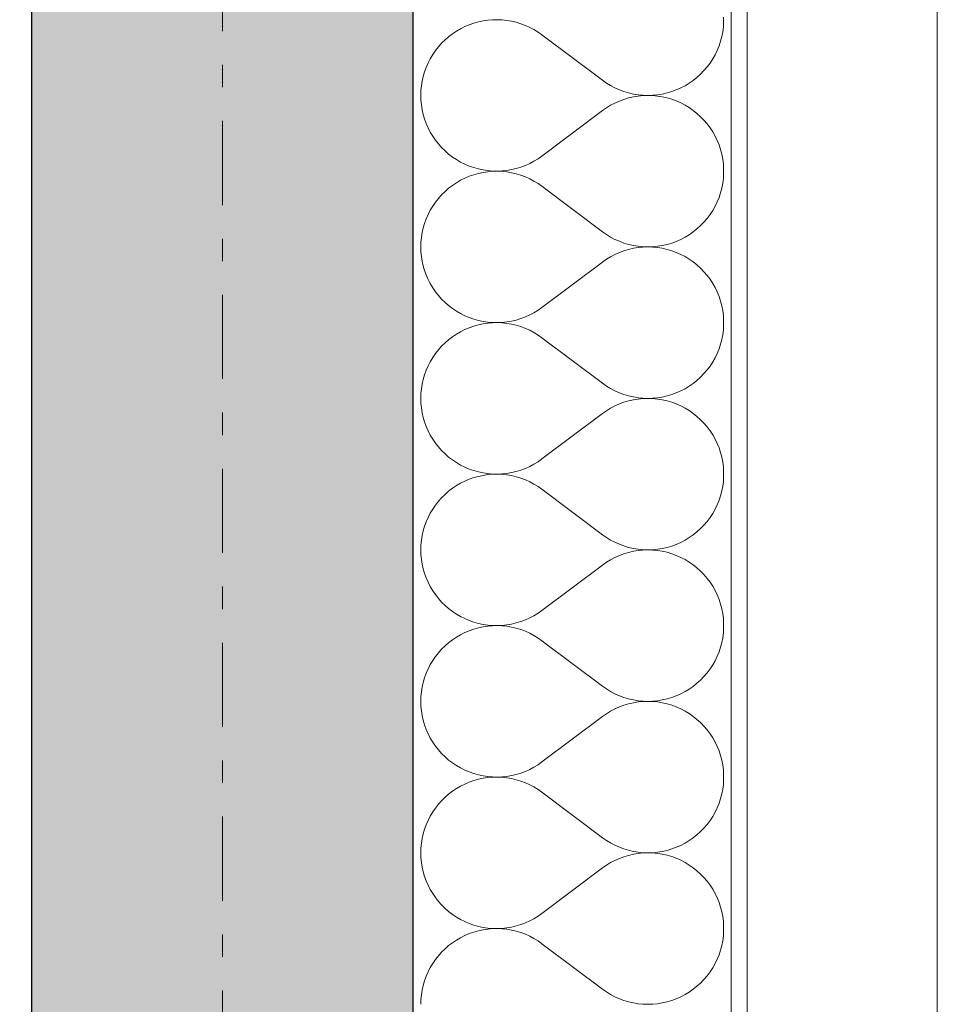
# Model space of a CAD drawing. Extents: x 100 to 2982, y 37 to 2050.
# Tile 92 of 130: x 2135 to 2193, y 860 to 922. Entities that reach past the tile are written whole.
import ezdxf
from ezdxf.xclip import XClip

# ---------------------------------------------------------------- set-up
doc = ezdxf.new("R2010")
doc.units = 0
doc.header["$MEASUREMENT"] = 0
doc.header["$XCLIPFRAME"] = 0
doc.linetypes.add('Przerywana podwójnie', pattern=[54.680554, 26.458333, -10.583333, 7.055556, -10.583333])
for name, color, linetype in [('410-K Osie', 7, 'Continuous'), ('420-K Ściany', 7, 'Continuous'), ('820-G Rysunki Obrazki', 7, 'Continuous')]:
    doc.layers.add(name, color=color, linetype=linetype)
doc.linetypes.add('Fala', pattern='A,0,[1,103_K_01 RZUT PARTERU1.Shx,S=0.223986,R=0,X=0,Y=0],-28.222222,0', length=28.222222)
pattern_1 = [(0, (-18316.349, -206.5255), (0, 8.660254), [0, -5]), (0, (-18313.849, -202.195), (0, 8.660254), [0, -5])]

# ---------------------------------------------------------------- blocks, each defined once
blk = doc.blocks.new('*X17')
at = {"layer": '420-K Ściany', "color": 174, "linetype": 'Continuous', "lineweight": 5, "ltscale": 0.2}
for p, q in [((2163.608, 921.825), (2163.324, 921.726)), ((2163.898, 921.907), (2163.608, 921.825)), ((2164.192, 921.97), (2163.898, 921.907)), ((2164.49, 922.014), (2164.192, 921.97)), ((2164.791, 922.039), (2164.49, 922.014)), ((2165.092, 922.046), (2164.791, 922.039)), ((2165.393, 922.033), (2165.092, 922.046)), ((2165.692, 922.001), (2165.393, 922.033)), ((2165.989, 921.95), (2165.692, 922.001)), ((2166.282, 921.881), (2165.989, 921.95)), ((2166.57, 921.793), (2166.282, 921.881)), ((2166.852, 921.688), (2166.57, 921.793)), ((2179.304, 921.588), (2179.323, 921.893)), ((2179.323, 921.893), (2179.323, 922.199)), ((2162.266, 921.155), (2162.027, 920.971)), ((2162.516, 921.322), (2162.266, 921.155)), ((2162.777, 921.474), (2162.516, 921.322)), ((2163.046, 921.608), (2162.777, 921.474)), ((2163.324, 921.726), (2163.046, 921.608)), ((2167.127, 921.564), (2166.852, 921.688)), ((2167.394, 921.424), (2167.127, 921.564)), ((2167.651, 921.267), (2167.394, 921.424)), ((2167.897, 921.094), (2167.651, 921.267)), ((2179.206, 920.985), (2179.265, 921.285)), ((2179.265, 921.285), (2179.304, 921.588)), ((2161.586, 920.562), (2161.385, 920.337)), ((2161.8, 920.774), (2161.586, 920.562)), ((2162.027, 920.971), (2161.8, 920.774)), ((2171.707, 918.236), (2167.897, 921.094)), ((2179.032, 920.4), (2179.129, 920.69)), ((2179.129, 920.69), (2179.206, 920.985)), ((2161.2, 920.1), (2161.029, 919.851)), ((2161.385, 920.337), (2161.2, 920.1)), ((2178.785, 919.841), (2178.917, 920.116)), ((2178.917, 920.116), (2179.032, 920.4)), ((2160.738, 919.325), (2160.617, 919.049)), ((2160.875, 919.593), (2160.738, 919.325)), ((2161.029, 919.851), (2160.875, 919.593)), ((2178.285, 919.074), (2178.468, 919.319)), ((2178.468, 919.319), (2178.635, 919.575)), ((2178.635, 919.575), (2178.785, 919.841)), ((2160.514, 918.765), (2160.43, 918.476)), ((2160.617, 919.049), (2160.514, 918.765)), ((2177.874, 918.622), (2178.086, 918.842)), ((2178.086, 918.842), (2178.285, 919.074)), ((2160.364, 918.182), (2160.316, 917.885)), ((2160.43, 918.476), (2160.364, 918.182)), ((2171.707, 918.236), (2171.957, 918.061)), ((2171.957, 918.061), (2172.218, 917.902)), ((2176.896, 917.894), (2177.157, 918.052)), ((2177.157, 918.052), (2177.408, 918.227)), ((2177.408, 918.227), (2177.647, 918.417)), ((2177.647, 918.417), (2177.874, 918.622)), ((2160.288, 917.585), (2160.278, 917.284)), ((2160.316, 917.885), (2160.288, 917.585)), ((2172.218, 917.902), (2172.489, 917.76)), ((2172.489, 917.76), (2172.768, 917.636)), ((2172.768, 917.636), (2173.054, 917.53)), ((2173.054, 917.53), (2173.347, 917.442)), ((2173.347, 917.442), (2173.645, 917.374)), ((2175.467, 917.371), (2175.765, 917.438)), ((2175.765, 917.438), (2176.058, 917.525)), ((2176.058, 917.525), (2176.345, 917.63)), ((2176.345, 917.63), (2176.625, 917.753)), ((2176.625, 917.753), (2176.896, 917.894)), ((2160.278, 917.284), (2160.288, 916.983)), ((2160.288, 916.983), (2160.316, 916.683)), ((2172.768, 916.932), (2172.489, 916.808)), ((2173.054, 917.038), (2172.768, 916.932)), ((2173.347, 917.126), (2173.054, 917.038)), ((2173.645, 917.194), (2173.347, 917.126)), ((2173.645, 917.374), (2173.946, 917.324)), ((2173.946, 917.244), (2173.645, 917.194)), ((2173.946, 917.324), (2174.25, 917.294)), ((2174.25, 917.274), (2173.946, 917.244)), ((2174.25, 917.294), (2174.556, 917.284)), ((2174.556, 917.284), (2174.25, 917.274)), ((2174.556, 917.284), (2174.861, 917.293)), ((2174.861, 917.275), (2174.556, 917.284)), ((2174.861, 917.293), (2175.166, 917.322)), ((2175.166, 917.246), (2174.861, 917.275)), ((2175.166, 917.322), (2175.467, 917.371)), ((2175.467, 917.198), (2175.166, 917.246)), ((2175.765, 917.13), (2175.467, 917.198)), ((2176.058, 917.043), (2175.765, 917.13)), ((2176.345, 916.938), (2176.058, 917.043)), ((2176.625, 916.815), (2176.345, 916.938)), ((2176.896, 916.674), (2176.625, 916.815)), ((2160.316, 916.683), (2160.364, 916.386)), ((2160.364, 916.386), (2160.43, 916.092)), ((2171.707, 916.332), (2167.897, 913.474)), ((2171.957, 916.507), (2171.707, 916.332)), ((2172.218, 916.666), (2171.957, 916.507)), ((2172.489, 916.808), (2172.218, 916.666)), ((2177.157, 916.516), (2176.896, 916.674)), ((2177.408, 916.341), (2177.157, 916.516)), ((2177.647, 916.151), (2177.408, 916.341)), ((2160.43, 916.092), (2160.514, 915.803)), ((2160.514, 915.803), (2160.617, 915.52)), ((2177.874, 915.946), (2177.647, 916.151)), ((2178.086, 915.726), (2177.874, 915.946)), ((2178.285, 915.494), (2178.086, 915.726)), ((2160.617, 915.52), (2160.738, 915.243)), ((2160.738, 915.243), (2160.875, 914.975)), ((2160.875, 914.975), (2161.029, 914.717)), ((2178.468, 915.249), (2178.285, 915.494)), ((2178.635, 914.993), (2178.468, 915.249)), ((2178.785, 914.727), (2178.635, 914.993)), ((2161.029, 914.717), (2161.2, 914.468)), ((2161.2, 914.468), (2161.385, 914.231)), ((2178.917, 914.452), (2178.785, 914.727)), ((2179.032, 914.168), (2178.917, 914.452)), ((2161.385, 914.231), (2161.586, 914.006)), ((2161.586, 914.006), (2161.8, 913.794)), ((2161.8, 913.794), (2162.027, 913.597)), ((2179.129, 913.878), (2179.032, 914.168)), ((2179.206, 913.583), (2179.129, 913.878)), ((2162.027, 913.597), (2162.266, 913.413)), ((2162.266, 913.413), (2162.516, 913.246)), ((2162.516, 913.246), (2162.777, 913.094)), ((2167.127, 913.004), (2167.394, 913.144)), ((2167.394, 913.144), (2167.651, 913.301)), ((2167.651, 913.301), (2167.897, 913.474)), ((2179.265, 913.283), (2179.206, 913.583)), ((2179.304, 912.98), (2179.265, 913.283)), ((2162.777, 913.094), (2163.046, 912.96)), ((2163.046, 912.96), (2163.324, 912.842)), ((2163.324, 912.842), (2163.608, 912.743)), ((2163.608, 912.743), (2163.898, 912.661)), ((2163.898, 912.661), (2164.192, 912.598)), ((2164.192, 912.598), (2164.49, 912.554)), ((2164.49, 912.49), (2164.192, 912.446)), ((2164.49, 912.554), (2164.791, 912.529)), ((2164.791, 912.516), (2164.49, 912.49)), ((2164.791, 912.529), (2165.092, 912.522)), ((2165.092, 912.522), (2164.791, 912.516)), ((2165.092, 912.522), (2165.393, 912.535)), ((2165.393, 912.509), (2165.092, 912.522)), ((2165.393, 912.535), (2165.692, 912.567)), ((2165.692, 912.477), (2165.393, 912.509)), ((2165.692, 912.567), (2165.989, 912.618)), ((2165.989, 912.427), (2165.692, 912.477)), ((2165.989, 912.618), (2166.282, 912.687)), ((2166.282, 912.687), (2166.57, 912.775)), ((2166.57, 912.775), (2166.852, 912.88)), ((2166.852, 912.88), (2167.127, 913.004)), ((2179.323, 912.675), (2179.304, 912.98)), ((2179.323, 912.369), (2179.323, 912.675)), ((2162.777, 911.95), (2162.516, 911.798)), ((2163.046, 912.085), (2162.777, 911.95)), ((2163.324, 912.202), (2163.046, 912.085)), ((2163.608, 912.302), (2163.324, 912.202)), ((2163.898, 912.383), (2163.608, 912.302)), ((2164.192, 912.446), (2163.898, 912.383)), ((2166.282, 912.357), (2165.989, 912.427)), ((2166.57, 912.27), (2166.282, 912.357)), ((2166.852, 912.164), (2166.57, 912.27)), ((2167.127, 912.04), (2166.852, 912.164)), ((2167.394, 911.9), (2167.127, 912.04)), ((2167.651, 911.743), (2167.394, 911.9)), ((2179.265, 911.761), (2179.304, 912.064)), ((2179.304, 912.064), (2179.323, 912.369)), ((2161.8, 911.25), (2161.586, 911.038)), ((2162.027, 911.448), (2161.8, 911.25)), ((2162.266, 911.631), (2162.027, 911.448)), ((2162.516, 911.798), (2162.266, 911.631)), ((2167.897, 911.57), (2167.651, 911.743)), ((2171.707, 908.713), (2167.897, 911.57)), ((2179.129, 911.166), (2179.206, 911.461)), ((2179.206, 911.461), (2179.265, 911.761)), ((2161.385, 910.813), (2161.2, 910.576)), ((2161.586, 911.038), (2161.385, 910.813)), ((2178.917, 910.593), (2179.032, 910.876)), ((2179.032, 910.876), (2179.129, 911.166)), ((2160.875, 910.069), (2160.738, 909.801)), ((2161.029, 910.327), (2160.875, 910.069)), ((2161.2, 910.576), (2161.029, 910.327)), ((2178.468, 909.795), (2178.635, 910.051)), ((2178.635, 910.051), (2178.785, 910.317)), ((2178.785, 910.317), (2178.917, 910.593)), ((2160.617, 909.525), (2160.514, 909.242)), ((2160.738, 909.801), (2160.617, 909.525)), ((2178.086, 909.318), (2178.285, 909.55)), ((2178.285, 909.55), (2178.468, 909.795)), ((2160.43, 908.952), (2160.364, 908.659)), ((2160.514, 909.242), (2160.43, 908.952)), ((2177.408, 908.703), (2177.647, 908.893)), ((2177.647, 908.893), (2177.874, 909.099)), ((2177.874, 909.099), (2178.086, 909.318)), ((2160.316, 908.361), (2160.288, 908.061)), ((2160.364, 908.659), (2160.316, 908.361)), ((2171.707, 908.713), (2171.957, 908.537)), ((2171.957, 908.537), (2172.218, 908.378)), ((2172.218, 908.378), (2172.489, 908.236)), ((2172.489, 908.236), (2172.768, 908.112)), ((2176.345, 908.106), (2176.625, 908.229)), ((2176.625, 908.229), (2176.896, 908.37)), ((2176.896, 908.37), (2177.157, 908.528)), ((2177.157, 908.528), (2177.408, 908.703)), ((2160.288, 908.061), (2160.278, 907.76)), ((2160.278, 907.76), (2160.288, 907.459)), ((2172.768, 908.112), (2173.054, 908.006)), ((2173.054, 908.006), (2173.347, 907.918)), ((2173.347, 907.602), (2173.054, 907.515)), ((2173.347, 907.918), (2173.645, 907.85)), ((2173.645, 907.671), (2173.347, 907.602)), ((2173.645, 907.85), (2173.946, 907.8)), ((2173.946, 907.72), (2173.645, 907.671)), ((2173.946, 907.8), (2174.25, 907.771)), ((2174.25, 907.75), (2173.946, 907.72)), ((2174.25, 907.771), (2174.556, 907.76)), ((2174.556, 907.76), (2174.25, 907.75)), ((2174.556, 907.76), (2174.861, 907.77)), ((2174.861, 907.751), (2174.556, 907.76)), ((2174.861, 907.77), (2175.166, 907.798)), ((2175.166, 907.722), (2174.861, 907.751)), ((2175.166, 907.798), (2175.467, 907.847)), ((2175.467, 907.674), (2175.166, 907.722)), ((2175.467, 907.847), (2175.765, 907.914)), ((2175.765, 907.606), (2175.467, 907.674)), ((2175.765, 907.914), (2176.058, 908.001)), ((2176.058, 907.52), (2175.765, 907.606)), ((2176.058, 908.001), (2176.345, 908.106)), ((2160.288, 907.459), (2160.316, 907.159)), ((2160.316, 907.159), (2160.364, 906.862)), ((2171.957, 906.983), (2171.707, 906.808)), ((2172.218, 907.142), (2171.957, 906.983)), ((2172.489, 907.284), (2172.218, 907.142)), ((2172.768, 907.408), (2172.489, 907.284)), ((2173.054, 907.515), (2172.768, 907.408)), ((2176.345, 907.414), (2176.058, 907.52)), ((2176.625, 907.291), (2176.345, 907.414)), ((2176.896, 907.15), (2176.625, 907.291)), ((2177.157, 906.992), (2176.896, 907.15)), ((2177.408, 906.817), (2177.157, 906.992)), ((2160.364, 906.862), (2160.43, 906.568)), ((2160.43, 906.568), (2160.514, 906.279)), ((2171.707, 906.808), (2167.897, 903.951)), ((2177.647, 906.627), (2177.408, 906.817)), ((2177.874, 906.422), (2177.647, 906.627)), ((2178.086, 906.203), (2177.874, 906.422)), ((2160.514, 906.279), (2160.617, 905.996)), ((2160.617, 905.996), (2160.738, 905.72)), ((2160.738, 905.72), (2160.875, 905.452)), ((2178.285, 905.97), (2178.086, 906.203)), ((2178.468, 905.725), (2178.285, 905.97)), ((2178.635, 905.469), (2178.468, 905.725)), ((2160.875, 905.452), (2161.029, 905.193)), ((2161.029, 905.193), (2161.2, 904.945)), ((2178.785, 905.203), (2178.635, 905.469)), ((2178.917, 904.928), (2178.785, 905.203)), ((2161.2, 904.945), (2161.385, 904.707)), ((2161.385, 904.707), (2161.586, 904.482)), ((2161.586, 904.482), (2161.8, 904.271)), ((2179.032, 904.645), (2178.917, 904.928)), ((2179.129, 904.355), (2179.032, 904.645)), ((2161.8, 904.271), (2162.027, 904.073)), ((2162.027, 904.073), (2162.266, 903.89)), ((2162.266, 903.89), (2162.516, 903.722)), ((2167.651, 903.778), (2167.897, 903.951)), ((2179.206, 904.059), (2179.129, 904.355)), ((2179.265, 903.759), (2179.206, 904.059)), ((2162.516, 903.722), (2162.777, 903.571)), ((2162.777, 903.571), (2163.046, 903.436)), ((2163.046, 903.436), (2163.324, 903.318)), ((2163.324, 903.318), (2163.608, 903.219)), ((2163.608, 903.219), (2163.898, 903.137)), ((2166.282, 903.163), (2166.57, 903.251)), ((2166.57, 903.251), (2166.852, 903.357)), ((2166.852, 903.357), (2167.127, 903.48)), ((2167.127, 903.48), (2167.394, 903.621)), ((2167.394, 903.621), (2167.651, 903.778)), ((2179.304, 903.456), (2179.265, 903.759)), ((2179.323, 903.151), (2179.304, 903.456)), ((2163.324, 902.678), (2163.046, 902.561)), ((2163.608, 902.778), (2163.324, 902.678)), ((2163.898, 902.859), (2163.608, 902.778)), ((2163.898, 903.137), (2164.192, 903.074)), ((2164.192, 902.922), (2163.898, 902.859)), ((2164.192, 903.074), (2164.49, 903.03)), ((2164.49, 902.966), (2164.192, 902.922)), ((2164.49, 903.03), (2164.791, 903.005)), ((2164.791, 902.992), (2164.49, 902.966)), ((2164.791, 903.005), (2165.092, 902.999)), ((2165.092, 902.998), (2164.791, 902.992)), ((2165.092, 902.999), (2165.393, 903.011)), ((2165.393, 902.985), (2165.092, 902.998)), ((2165.393, 903.011), (2165.692, 903.043)), ((2165.692, 902.953), (2165.393, 902.985)), ((2165.692, 903.043), (2165.989, 903.094)), ((2165.989, 902.903), (2165.692, 902.953)), ((2165.989, 903.094), (2166.282, 903.163)), ((2166.282, 902.833), (2165.989, 902.903)), ((2166.57, 902.746), (2166.282, 902.833)), ((2166.852, 902.64), (2166.57, 902.746)), ((2167.127, 902.517), (2166.852, 902.64)), ((2179.304, 902.541), (2179.323, 902.846)), ((2179.323, 902.846), (2179.323, 903.151)), ((2162.266, 902.107), (2162.027, 901.924)), ((2162.516, 902.275), (2162.266, 902.107)), ((2162.777, 902.426), (2162.516, 902.275)), ((2163.046, 902.561), (2162.777, 902.426)), ((2167.394, 902.376), (2167.127, 902.517)), ((2167.651, 902.219), (2167.394, 902.376)), ((2167.897, 902.046), (2167.651, 902.219)), ((2171.707, 899.189), (2167.897, 902.046)), ((2179.206, 901.938), (2179.265, 902.238)), ((2179.265, 902.238), (2179.304, 902.541)), ((2161.586, 901.514), (2161.385, 901.289)), ((2161.8, 901.726), (2161.586, 901.514)), ((2162.027, 901.924), (2161.8, 901.726)), ((2178.917, 901.069), (2179.032, 901.352)), ((2179.032, 901.352), (2179.129, 901.642)), ((2179.129, 901.642), (2179.206, 901.938)), ((2161.029, 900.804), (2160.875, 900.545)), ((2161.2, 901.052), (2161.029, 900.804)), ((2161.385, 901.289), (2161.2, 901.052)), ((2178.635, 900.527), (2178.785, 900.794)), ((2178.785, 900.794), (2178.917, 901.069)), ((2160.738, 900.277), (2160.617, 900.001)), ((2160.875, 900.545), (2160.738, 900.277)), ((2178.285, 900.027), (2178.468, 900.271)), ((2178.468, 900.271), (2178.635, 900.527)), ((2160.514, 899.718), (2160.43, 899.429)), ((2160.617, 900.001), (2160.514, 899.718)), ((2177.647, 899.37), (2177.874, 899.575)), ((2177.874, 899.575), (2178.086, 899.794)), ((2178.086, 899.794), (2178.285, 900.027)), ((2160.364, 899.135), (2160.316, 898.837)), ((2160.43, 899.429), (2160.364, 899.135)), ((2171.707, 899.189), (2171.957, 899.013)), ((2171.957, 899.013), (2172.218, 898.854)), ((2176.896, 898.847), (2177.157, 899.005)), ((2177.157, 899.005), (2177.408, 899.179)), ((2177.408, 899.179), (2177.647, 899.37)), ((2160.288, 898.537), (2160.278, 898.236)), ((2160.316, 898.837), (2160.288, 898.537)), ((2172.218, 898.854), (2172.489, 898.712)), ((2172.489, 898.712), (2172.768, 898.588)), ((2172.768, 898.588), (2173.054, 898.482)), ((2173.054, 898.482), (2173.347, 898.395)), ((2173.347, 898.395), (2173.645, 898.326)), ((2173.645, 898.326), (2173.946, 898.277)), ((2173.946, 898.277), (2174.25, 898.247)), ((2174.25, 898.247), (2174.556, 898.236)), ((2174.556, 898.236), (2174.861, 898.246)), ((2174.861, 898.246), (2175.166, 898.275)), ((2175.166, 898.275), (2175.467, 898.323)), ((2175.467, 898.323), (2175.765, 898.39)), ((2175.765, 898.39), (2176.058, 898.477)), ((2176.058, 898.477), (2176.345, 898.582)), ((2176.345, 898.582), (2176.625, 898.706)), ((2176.625, 898.706), (2176.896, 898.847)), ((2160.278, 898.236), (2160.288, 897.935)), ((2160.288, 897.935), (2160.316, 897.635)), ((2160.316, 897.635), (2160.364, 897.338)), ((2172.489, 897.76), (2172.218, 897.618)), ((2172.768, 897.885), (2172.489, 897.76)), ((2173.054, 897.991), (2172.768, 897.885)), ((2173.347, 898.078), (2173.054, 897.991)), ((2173.645, 898.147), (2173.347, 898.078)), ((2173.946, 898.196), (2173.645, 898.147)), ((2174.25, 898.226), (2173.946, 898.196)), ((2174.556, 898.236), (2174.25, 898.226)), ((2174.861, 898.227), (2174.556, 898.236)), ((2175.166, 898.198), (2174.861, 898.227)), ((2175.467, 898.15), (2175.166, 898.198)), ((2175.765, 898.082), (2175.467, 898.15)), ((2176.058, 897.996), (2175.765, 898.082)), ((2176.345, 897.891), (2176.058, 897.996)), ((2176.625, 897.767), (2176.345, 897.891)), ((2176.896, 897.626), (2176.625, 897.767)), ((2177.157, 897.468), (2176.896, 897.626)), ((2160.364, 897.338), (2160.43, 897.044)), ((2160.43, 897.044), (2160.514, 896.755)), ((2171.707, 897.284), (2167.897, 894.427)), ((2171.957, 897.459), (2171.707, 897.284)), ((2172.218, 897.618), (2171.957, 897.459)), ((2177.408, 897.294), (2177.157, 897.468)), ((2177.647, 897.103), (2177.408, 897.294)), ((2177.874, 896.898), (2177.647, 897.103)), ((2160.514, 896.755), (2160.617, 896.472)), ((2160.617, 896.472), (2160.738, 896.196)), ((2178.086, 896.679), (2177.874, 896.898)), ((2178.285, 896.446), (2178.086, 896.679)), ((2178.468, 896.201), (2178.285, 896.446)), ((2160.738, 896.196), (2160.875, 895.928)), ((2160.875, 895.928), (2161.029, 895.669)), ((2178.635, 895.945), (2178.468, 896.201)), ((2178.785, 895.679), (2178.635, 895.945)), ((2161.029, 895.669), (2161.2, 895.421)), ((2161.2, 895.421), (2161.385, 895.184)), ((2161.385, 895.184), (2161.586, 894.959)), ((2178.917, 895.404), (2178.785, 895.679)), ((2179.032, 895.121), (2178.917, 895.404)), ((2161.586, 894.959), (2161.8, 894.747)), ((2161.8, 894.747), (2162.027, 894.549)), ((2162.027, 894.549), (2162.266, 894.366)), ((2179.129, 894.831), (2179.032, 895.121)), ((2179.206, 894.535), (2179.129, 894.831)), ((2179.265, 894.235), (2179.206, 894.535)), ((2162.266, 894.366), (2162.516, 894.198)), ((2162.516, 894.198), (2162.777, 894.047)), ((2162.777, 894.047), (2163.046, 893.912)), ((2163.046, 893.912), (2163.324, 893.795)), ((2166.852, 893.833), (2167.127, 893.956)), ((2167.127, 893.956), (2167.394, 894.097)), ((2167.394, 894.097), (2167.651, 894.254)), ((2167.651, 894.254), (2167.897, 894.427)), ((2179.304, 893.932), (2179.265, 894.235)), ((2179.323, 893.627), (2179.304, 893.932)), ((2163.324, 893.795), (2163.608, 893.695)), ((2163.608, 893.695), (2163.898, 893.614)), ((2163.898, 893.335), (2163.608, 893.254)), ((2163.898, 893.614), (2164.192, 893.551)), ((2164.192, 893.398), (2163.898, 893.335)), ((2164.192, 893.551), (2164.49, 893.506)), ((2164.49, 893.443), (2164.192, 893.398)), ((2164.49, 893.506), (2164.791, 893.481)), ((2164.791, 893.468), (2164.49, 893.443)), ((2164.791, 893.481), (2165.092, 893.475)), ((2165.092, 893.474), (2164.791, 893.468)), ((2165.092, 893.475), (2165.393, 893.488)), ((2165.393, 893.461), (2165.092, 893.474)), ((2165.393, 893.488), (2165.692, 893.519)), ((2165.692, 893.43), (2165.393, 893.461)), ((2165.692, 893.519), (2165.989, 893.57)), ((2165.989, 893.379), (2165.692, 893.43)), ((2165.989, 893.57), (2166.282, 893.639)), ((2166.282, 893.31), (2165.989, 893.379)), ((2166.282, 893.639), (2166.57, 893.727)), ((2166.57, 893.222), (2166.282, 893.31)), ((2166.57, 893.727), (2166.852, 893.833)), ((2179.304, 893.017), (2179.323, 893.322)), ((2179.323, 893.322), (2179.323, 893.627)), ((2162.516, 892.751), (2162.266, 892.583)), ((2162.777, 892.902), (2162.516, 892.751)), ((2163.046, 893.037), (2162.777, 892.902)), ((2163.324, 893.154), (2163.046, 893.037)), ((2163.608, 893.254), (2163.324, 893.154)), ((2166.852, 893.116), (2166.57, 893.222)), ((2167.127, 892.993), (2166.852, 893.116)), ((2167.394, 892.852), (2167.127, 892.993)), ((2167.651, 892.695), (2167.394, 892.852)), ((2167.897, 892.522), (2167.651, 892.695)), ((2179.206, 892.414), (2179.265, 892.714)), ((2179.265, 892.714), (2179.304, 893.017)), ((2161.8, 892.202), (2161.586, 891.99)), ((2162.027, 892.4), (2161.8, 892.202)), ((2162.266, 892.583), (2162.027, 892.4)), ((2171.707, 889.665), (2167.897, 892.522)), ((2179.032, 891.828), (2179.129, 892.118)), ((2179.129, 892.118), (2179.206, 892.414)), ((2161.2, 891.528), (2161.029, 891.28)), ((2161.385, 891.765), (2161.2, 891.528)), ((2161.586, 891.99), (2161.385, 891.765)), ((2178.785, 891.27), (2178.917, 891.545)), ((2178.917, 891.545), (2179.032, 891.828)), ((2160.875, 891.021), (2160.738, 890.753)), ((2161.029, 891.28), (2160.875, 891.021)), ((2178.468, 890.748), (2178.635, 891.004)), ((2178.635, 891.004), (2178.785, 891.27)), ((2160.514, 890.194), (2160.43, 889.905)), ((2160.617, 890.477), (2160.514, 890.194)), ((2160.738, 890.753), (2160.617, 890.477)), ((2177.874, 890.051), (2178.086, 890.27)), ((2178.086, 890.27), (2178.285, 890.503)), ((2178.285, 890.503), (2178.468, 890.748)), ((2160.364, 889.611), (2160.316, 889.314)), ((2160.43, 889.905), (2160.364, 889.611)), ((2171.707, 889.665), (2171.957, 889.49)), ((2177.157, 889.481), (2177.408, 889.655)), ((2177.408, 889.655), (2177.647, 889.846)), ((2177.647, 889.846), (2177.874, 890.051)), ((2160.288, 889.014), (2160.278, 888.713)), ((2160.316, 889.314), (2160.288, 889.014)), ((2171.957, 889.49), (2172.218, 889.331)), ((2172.218, 889.331), (2172.489, 889.189)), ((2172.489, 889.189), (2172.768, 889.064)), ((2172.768, 889.064), (2173.054, 888.958)), ((2173.054, 888.958), (2173.347, 888.871)), ((2175.765, 888.867), (2176.058, 888.953)), ((2176.058, 888.953), (2176.345, 889.058)), ((2176.345, 889.058), (2176.625, 889.182)), ((2176.625, 889.182), (2176.896, 889.323)), ((2176.896, 889.323), (2177.157, 889.481)), ((2160.278, 888.713), (2160.288, 888.412)), ((2160.288, 888.412), (2160.316, 888.112)), ((2172.768, 888.361), (2172.489, 888.237)), ((2173.054, 888.467), (2172.768, 888.361)), ((2173.347, 888.554), (2173.054, 888.467)), ((2173.347, 888.871), (2173.645, 888.802)), ((2173.645, 888.623), (2173.347, 888.554)), ((2173.645, 888.802), (2173.946, 888.753)), ((2173.946, 888.672), (2173.645, 888.623)), ((2173.946, 888.753), (2174.25, 888.723)), ((2174.25, 888.702), (2173.946, 888.672)), ((2174.25, 888.723), (2174.556, 888.713)), ((2174.556, 888.713), (2174.25, 888.702)), ((2174.556, 888.713), (2174.861, 888.722)), ((2174.861, 888.703), (2174.556, 888.713)), ((2174.861, 888.722), (2175.166, 888.751)), ((2175.166, 888.674), (2174.861, 888.703)), ((2175.166, 888.751), (2175.467, 888.799)), ((2175.467, 888.626), (2175.166, 888.674)), ((2175.467, 888.799), (2175.765, 888.867)), ((2175.765, 888.559), (2175.467, 888.626)), ((2176.058, 888.472), (2175.765, 888.559)), ((2176.345, 888.367), (2176.058, 888.472)), ((2176.625, 888.243), (2176.345, 888.367)), ((2160.316, 888.112), (2160.364, 887.814)), ((2160.364, 887.814), (2160.43, 887.52)), ((2171.707, 887.76), (2167.897, 884.903)), ((2171.957, 887.936), (2171.707, 887.76)), ((2172.218, 888.095), (2171.957, 887.936)), ((2172.489, 888.237), (2172.218, 888.095)), ((2176.896, 888.102), (2176.625, 888.243)), ((2177.157, 887.944), (2176.896, 888.102)), ((2177.408, 887.77), (2177.157, 887.944)), ((2177.647, 887.579), (2177.408, 887.77)), ((2160.43, 887.52), (2160.514, 887.231)), ((2160.514, 887.231), (2160.617, 886.948)), ((2177.874, 887.374), (2177.647, 887.579)), ((2178.086, 887.155), (2177.874, 887.374)), ((2178.285, 886.922), (2178.086, 887.155)), ((2160.617, 886.948), (2160.738, 886.672)), ((2160.738, 886.672), (2160.875, 886.404)), ((2178.468, 886.678), (2178.285, 886.922)), ((2178.635, 886.422), (2178.468, 886.678)), ((2160.875, 886.404), (2161.029, 886.145)), ((2161.029, 886.145), (2161.2, 885.897)), ((2161.2, 885.897), (2161.385, 885.66)), ((2178.785, 886.155), (2178.635, 886.422)), ((2178.917, 885.88), (2178.785, 886.155)), ((2179.032, 885.597), (2178.917, 885.88)), ((2161.385, 885.66), (2161.586, 885.435)), ((2161.586, 885.435), (2161.8, 885.223)), ((2179.129, 885.307), (2179.032, 885.597)), ((2179.206, 885.011), (2179.129, 885.307)), ((2161.8, 885.223), (2162.027, 885.025)), ((2162.027, 885.025), (2162.266, 884.842)), ((2162.266, 884.842), (2162.516, 884.674)), ((2162.516, 884.674), (2162.777, 884.523)), ((2167.394, 884.573), (2167.651, 884.73)), ((2167.651, 884.73), (2167.897, 884.903)), ((2179.265, 884.711), (2179.206, 885.011)), ((2179.304, 884.408), (2179.265, 884.711)), ((2162.777, 884.523), (2163.046, 884.388)), ((2163.046, 884.388), (2163.324, 884.271)), ((2163.324, 884.271), (2163.608, 884.171)), ((2163.608, 884.171), (2163.898, 884.09)), ((2163.898, 884.09), (2164.192, 884.027)), ((2164.192, 884.027), (2164.49, 883.983)), ((2165.692, 883.996), (2165.989, 884.046)), ((2165.989, 884.046), (2166.282, 884.116)), ((2166.282, 884.116), (2166.57, 884.203)), ((2166.57, 884.203), (2166.852, 884.309)), ((2166.852, 884.309), (2167.127, 884.432)), ((2167.127, 884.432), (2167.394, 884.573)), ((2179.323, 884.103), (2179.304, 884.408)), ((2179.323, 883.798), (2179.323, 884.103)), ((2163.046, 883.513), (2162.777, 883.378)), ((2163.324, 883.631), (2163.046, 883.513)), ((2163.608, 883.73), (2163.324, 883.631)), ((2163.898, 883.812), (2163.608, 883.73)), ((2164.192, 883.875), (2163.898, 883.812)), ((2164.49, 883.919), (2164.192, 883.875)), ((2164.49, 883.983), (2164.791, 883.957)), ((2164.791, 883.944), (2164.49, 883.919)), ((2164.791, 883.957), (2165.092, 883.951)), ((2165.092, 883.95), (2164.791, 883.944)), ((2165.092, 883.951), (2165.393, 883.964)), ((2165.393, 883.938), (2165.092, 883.95)), ((2165.393, 883.964), (2165.692, 883.996)), ((2165.692, 883.906), (2165.393, 883.938)), ((2165.989, 883.855), (2165.692, 883.906)), ((2166.282, 883.786), (2165.989, 883.855)), ((2166.57, 883.698), (2166.282, 883.786)), ((2166.852, 883.592), (2166.57, 883.698)), ((2167.127, 883.469), (2166.852, 883.592)), ((2167.394, 883.328), (2167.127, 883.469)), ((2179.265, 883.19), (2179.304, 883.493)), ((2179.304, 883.493), (2179.323, 883.798)), ((2162.027, 882.876), (2161.8, 882.678)), ((2162.266, 883.059), (2162.027, 882.876)), ((2162.516, 883.227), (2162.266, 883.059)), ((2162.777, 883.378), (2162.516, 883.227)), ((2167.651, 883.171), (2167.394, 883.328)), ((2167.897, 882.998), (2167.651, 883.171)), ((2171.707, 880.141), (2167.897, 882.998)), ((2179.129, 882.594), (2179.206, 882.89)), ((2179.206, 882.89), (2179.265, 883.19)), ((2161.385, 882.242), (2161.2, 882.004)), ((2161.586, 882.467), (2161.385, 882.242)), ((2161.8, 882.678), (2161.586, 882.467)), ((2178.917, 882.021), (2179.032, 882.304)), ((2179.032, 882.304), (2179.129, 882.594)), ((2161.029, 881.756), (2160.875, 881.497)), ((2161.2, 882.004), (2161.029, 881.756)), ((2178.635, 881.48), (2178.785, 881.746)), ((2178.785, 881.746), (2178.917, 882.021)), ((2160.617, 880.953), (2160.514, 880.67)), ((2160.738, 881.229), (2160.617, 880.953)), ((2160.875, 881.497), (2160.738, 881.229)), ((2178.086, 880.746), (2178.285, 880.979)), ((2178.285, 880.979), (2178.468, 881.224)), ((2178.468, 881.224), (2178.635, 881.48)), ((2160.43, 880.381), (2160.364, 880.087)), ((2160.514, 880.67), (2160.43, 880.381)), ((2177.408, 880.132), (2177.647, 880.322)), ((2177.647, 880.322), (2177.874, 880.527)), ((2177.874, 880.527), (2178.086, 880.746)), ((2160.316, 879.79), (2160.288, 879.49)), ((2160.364, 880.087), (2160.316, 879.79)), ((2171.707, 880.141), (2171.957, 879.966)), ((2171.957, 879.966), (2172.218, 879.807)), ((2172.218, 879.807), (2172.489, 879.665)), ((2176.625, 879.658), (2176.896, 879.799)), ((2176.896, 879.799), (2177.157, 879.957)), ((2177.157, 879.957), (2177.408, 880.132)), ((2160.288, 879.49), (2160.278, 879.189)), ((2160.278, 879.189), (2160.288, 878.888)), ((2172.489, 879.665), (2172.768, 879.541)), ((2172.768, 879.541), (2173.054, 879.434)), ((2173.054, 879.434), (2173.347, 879.347)), ((2173.347, 879.347), (2173.645, 879.278)), ((2173.645, 879.099), (2173.347, 879.031)), ((2173.645, 879.278), (2173.946, 879.229)), ((2173.946, 879.149), (2173.645, 879.099)), ((2173.946, 879.229), (2174.25, 879.199)), ((2174.25, 879.178), (2173.946, 879.149)), ((2174.25, 879.199), (2174.556, 879.189)), ((2174.556, 879.189), (2174.25, 879.178)), ((2174.556, 879.189), (2174.861, 879.198)), ((2174.861, 879.179), (2174.556, 879.189)), ((2174.861, 879.198), (2175.166, 879.227)), ((2175.166, 879.151), (2174.861, 879.179)), ((2175.166, 879.227), (2175.467, 879.275)), ((2175.467, 879.102), (2175.166, 879.151)), ((2175.467, 879.275), (2175.765, 879.343)), ((2175.765, 879.035), (2175.467, 879.102)), ((2175.765, 879.343), (2176.058, 879.429)), ((2176.058, 879.429), (2176.345, 879.535)), ((2176.345, 879.535), (2176.625, 879.658)), ((2160.288, 878.888), (2160.316, 878.588)), ((2160.316, 878.588), (2160.364, 878.29)), ((2172.218, 878.571), (2171.957, 878.412)), ((2172.489, 878.713), (2172.218, 878.571)), ((2172.768, 878.837), (2172.489, 878.713)), ((2173.054, 878.943), (2172.768, 878.837)), ((2173.347, 879.031), (2173.054, 878.943)), ((2176.058, 878.948), (2175.765, 879.035)), ((2176.345, 878.843), (2176.058, 878.948)), ((2176.625, 878.72), (2176.345, 878.843)), ((2176.896, 878.579), (2176.625, 878.72)), ((2177.157, 878.421), (2176.896, 878.579)), ((2160.364, 878.29), (2160.43, 877.997)), ((2160.43, 877.997), (2160.514, 877.707)), ((2171.707, 878.236), (2167.897, 875.379)), ((2171.957, 878.412), (2171.707, 878.236)), ((2177.408, 878.246), (2177.157, 878.421)), ((2177.647, 878.056), (2177.408, 878.246)), ((2177.874, 877.85), (2177.647, 878.056)), ((2178.086, 877.631), (2177.874, 877.85)), ((2160.514, 877.707), (2160.617, 877.424)), ((2160.617, 877.424), (2160.738, 877.148)), ((2178.285, 877.399), (2178.086, 877.631)), ((2178.468, 877.154), (2178.285, 877.399)), ((2160.738, 877.148), (2160.875, 876.88)), ((2160.875, 876.88), (2161.029, 876.622)), ((2161.029, 876.622), (2161.2, 876.373)), ((2178.635, 876.898), (2178.468, 877.154)), ((2178.785, 876.632), (2178.635, 876.898)), ((2178.917, 876.356), (2178.785, 876.632)), ((2161.2, 876.373), (2161.385, 876.136)), ((2161.385, 876.136), (2161.586, 875.911)), ((2179.032, 876.073), (2178.917, 876.356)), ((2179.129, 875.783), (2179.032, 876.073)), ((2161.586, 875.911), (2161.8, 875.699)), ((2161.8, 875.699), (2162.027, 875.501)), ((2162.027, 875.501), (2162.266, 875.318)), ((2167.651, 875.206), (2167.897, 875.379)), ((2179.206, 875.488), (2179.129, 875.783)), ((2179.265, 875.188), (2179.206, 875.488)), ((2162.266, 875.318), (2162.516, 875.151)), ((2162.516, 875.151), (2162.777, 874.999)), ((2162.777, 874.999), (2163.046, 874.864)), ((2163.046, 874.864), (2163.324, 874.747)), ((2163.324, 874.747), (2163.608, 874.647)), ((2166.57, 874.679), (2166.852, 874.785)), ((2166.852, 874.785), (2167.127, 874.909)), ((2167.127, 874.909), (2167.394, 875.049)), ((2167.394, 875.049), (2167.651, 875.206)), ((2179.304, 874.885), (2179.265, 875.188)), ((2179.323, 874.58), (2179.304, 874.885)), ((2163.324, 874.107), (2163.046, 873.989)), ((2163.608, 874.206), (2163.324, 874.107)), ((2163.608, 874.647), (2163.898, 874.566)), ((2163.898, 874.288), (2163.608, 874.206)), ((2163.898, 874.566), (2164.192, 874.503)), ((2164.192, 874.351), (2163.898, 874.288)), ((2164.192, 874.503), (2164.49, 874.459)), ((2164.49, 874.395), (2164.192, 874.351)), ((2164.49, 874.459), (2164.791, 874.433)), ((2164.791, 874.42), (2164.49, 874.395)), ((2164.791, 874.433), (2165.092, 874.427)), ((2165.092, 874.427), (2164.791, 874.42)), ((2165.092, 874.427), (2165.393, 874.44)), ((2165.393, 874.414), (2165.092, 874.427)), ((2165.393, 874.44), (2165.692, 874.472)), ((2165.692, 874.382), (2165.393, 874.414)), ((2165.692, 874.472), (2165.989, 874.522)), ((2165.989, 874.331), (2165.692, 874.382)), ((2165.989, 874.522), (2166.282, 874.592)), ((2166.282, 874.262), (2165.989, 874.331)), ((2166.282, 874.592), (2166.57, 874.679)), ((2166.57, 874.174), (2166.282, 874.262)), ((2166.852, 874.069), (2166.57, 874.174)), ((2179.304, 873.969), (2179.323, 874.274)), ((2179.323, 874.274), (2179.323, 874.58)), ((2162.266, 873.536), (2162.027, 873.352)), ((2162.516, 873.703), (2162.266, 873.536)), ((2162.777, 873.855), (2162.516, 873.703)), ((2163.046, 873.989), (2162.777, 873.855)), ((2167.127, 873.945), (2166.852, 874.069)), ((2167.394, 873.805), (2167.127, 873.945)), ((2167.651, 873.648), (2167.394, 873.805)), ((2167.897, 873.474), (2167.651, 873.648)), ((2179.206, 873.366), (2179.265, 873.666)), ((2179.265, 873.666), (2179.304, 873.969)), ((2161.586, 872.943), (2161.385, 872.718)), ((2161.8, 873.155), (2161.586, 872.943)), ((2162.027, 873.352), (2161.8, 873.155)), ((2171.707, 870.617), (2167.897, 873.474)), ((2179.032, 872.781), (2179.129, 873.071)), ((2179.129, 873.071), (2179.206, 873.366)), ((2161.2, 872.481), (2161.029, 872.232)), ((2161.385, 872.718), (2161.2, 872.481)), ((2178.785, 872.222), (2178.917, 872.497)), ((2178.917, 872.497), (2179.032, 872.781)), ((2160.738, 871.706), (2160.617, 871.429)), ((2160.875, 871.974), (2160.738, 871.706)), ((2161.029, 872.232), (2160.875, 871.974)), ((2178.285, 871.455), (2178.468, 871.7)), ((2178.468, 871.7), (2178.635, 871.956)), ((2178.635, 871.956), (2178.785, 872.222)), ((2160.514, 871.146), (2160.43, 870.857)), ((2160.617, 871.429), (2160.514, 871.146)), ((2177.647, 870.798), (2177.874, 871.003)), ((2177.874, 871.003), (2178.086, 871.223)), ((2178.086, 871.223), (2178.285, 871.455)), ((2160.364, 870.563), (2160.316, 870.266)), ((2160.43, 870.857), (2160.364, 870.563)), ((2171.707, 870.617), (2171.957, 870.442)), ((2171.957, 870.442), (2172.218, 870.283)), ((2176.896, 870.275), (2177.157, 870.433)), ((2177.157, 870.433), (2177.408, 870.608)), ((2177.408, 870.608), (2177.647, 870.798)), ((2160.288, 869.966), (2160.278, 869.665)), ((2160.316, 870.266), (2160.288, 869.966)), ((2172.218, 870.283), (2172.489, 870.141)), ((2172.489, 870.141), (2172.768, 870.017)), ((2172.768, 870.017), (2173.054, 869.911)), ((2173.054, 869.911), (2173.347, 869.823)), ((2173.347, 869.823), (2173.645, 869.755)), ((2175.467, 869.751), (2175.765, 869.819)), ((2175.765, 869.819), (2176.058, 869.906)), ((2176.058, 869.906), (2176.345, 870.011)), ((2176.345, 870.011), (2176.625, 870.134)), ((2176.625, 870.134), (2176.896, 870.275)), ((2160.278, 869.665), (2160.288, 869.364)), ((2160.288, 869.364), (2160.316, 869.064)), ((2172.489, 869.189), (2172.218, 869.047)), ((2172.768, 869.313), (2172.489, 869.189)), ((2173.054, 869.419), (2172.768, 869.313)), ((2173.347, 869.507), (2173.054, 869.419)), ((2173.645, 869.575), (2173.347, 869.507)), ((2173.645, 869.755), (2173.946, 869.705)), ((2173.946, 869.625), (2173.645, 869.575)), ((2173.946, 869.705), (2174.25, 869.675)), ((2174.25, 869.655), (2173.946, 869.625)), ((2174.25, 869.675), (2174.556, 869.665)), ((2174.556, 869.665), (2174.25, 869.655)), ((2174.556, 869.665), (2174.861, 869.674)), ((2174.861, 869.656), (2174.556, 869.665)), ((2174.861, 869.674), (2175.166, 869.703)), ((2175.166, 869.627), (2174.861, 869.656)), ((2175.166, 869.703), (2175.467, 869.751)), ((2175.467, 869.578), (2175.166, 869.627)), ((2175.765, 869.511), (2175.467, 869.578)), ((2176.058, 869.424), (2175.765, 869.511)), ((2176.345, 869.319), (2176.058, 869.424)), ((2176.625, 869.196), (2176.345, 869.319)), ((2176.896, 869.055), (2176.625, 869.196)), ((2160.316, 869.064), (2160.364, 868.767)), ((2160.364, 868.767), (2160.43, 868.473)), ((2171.707, 868.713), (2167.897, 865.855)), ((2171.957, 868.888), (2171.707, 868.713)), ((2172.218, 869.047), (2171.957, 868.888)), ((2177.157, 868.897), (2176.896, 869.055)), ((2177.408, 868.722), (2177.157, 868.897)), ((2177.647, 868.532), (2177.408, 868.722)), ((2177.874, 868.327), (2177.647, 868.532)), ((2160.43, 868.473), (2160.514, 868.184)), ((2160.514, 868.184), (2160.617, 867.9)), ((2178.086, 868.107), (2177.874, 868.327)), ((2178.285, 867.875), (2178.086, 868.107)), ((2160.617, 867.9), (2160.738, 867.624)), ((2160.738, 867.624), (2160.875, 867.356)), ((2160.875, 867.356), (2161.029, 867.098)), ((2178.468, 867.63), (2178.285, 867.875)), ((2178.635, 867.374), (2178.468, 867.63)), ((2178.785, 867.108), (2178.635, 867.374)), ((2161.029, 867.098), (2161.2, 866.849)), ((2161.2, 866.849), (2161.385, 866.612)), ((2178.917, 866.833), (2178.785, 867.108)), ((2179.032, 866.549), (2178.917, 866.833)), ((2161.385, 866.612), (2161.586, 866.387)), ((2161.586, 866.387), (2161.8, 866.175)), ((2161.8, 866.175), (2162.027, 865.977)), ((2179.129, 866.259), (2179.032, 866.549)), ((2179.206, 865.964), (2179.129, 866.259)), ((2162.027, 865.977), (2162.266, 865.794)), ((2162.266, 865.794), (2162.516, 865.627)), ((2162.516, 865.627), (2162.777, 865.475)), ((2162.777, 865.475), (2163.046, 865.341)), ((2167.127, 865.385), (2167.394, 865.525)), ((2167.394, 865.525), (2167.651, 865.682)), ((2167.651, 865.682), (2167.897, 865.855)), ((2179.265, 865.664), (2179.206, 865.964)), ((2179.304, 865.361), (2179.265, 865.664)), ((2163.046, 865.341), (2163.324, 865.223)), ((2163.324, 865.223), (2163.608, 865.124)), ((2163.608, 865.124), (2163.898, 865.042)), ((2163.898, 865.042), (2164.192, 864.979)), ((2164.192, 864.827), (2163.898, 864.764)), ((2164.192, 864.979), (2164.49, 864.935)), ((2164.49, 864.871), (2164.192, 864.827)), ((2164.49, 864.935), (2164.791, 864.91)), ((2164.791, 864.897), (2164.49, 864.871)), ((2164.791, 864.91), (2165.092, 864.903)), ((2165.092, 864.903), (2164.791, 864.897)), ((2165.092, 864.903), (2165.393, 864.916)), ((2165.393, 864.89), (2165.092, 864.903)), ((2165.393, 864.916), (2165.692, 864.948)), ((2165.692, 864.858), (2165.393, 864.89)), ((2165.692, 864.948), (2165.989, 864.999)), ((2165.989, 864.808), (2165.692, 864.858)), ((2165.989, 864.999), (2166.282, 865.068)), ((2166.282, 865.068), (2166.57, 865.156)), ((2166.57, 865.156), (2166.852, 865.261)), ((2166.852, 865.261), (2167.127, 865.385)), ((2179.323, 865.056), (2179.304, 865.361)), ((2179.323, 864.75), (2179.323, 865.056)), ((2162.777, 864.331), (2162.516, 864.179)), ((2163.046, 864.466), (2162.777, 864.331)), ((2163.324, 864.583), (2163.046, 864.466)), ((2163.608, 864.683), (2163.324, 864.583)), ((2163.898, 864.764), (2163.608, 864.683)), ((2166.282, 864.738), (2165.989, 864.808)), ((2166.57, 864.65), (2166.282, 864.738)), ((2166.852, 864.545), (2166.57, 864.65)), ((2167.127, 864.421), (2166.852, 864.545)), ((2167.394, 864.281), (2167.127, 864.421)), ((2167.651, 864.124), (2167.394, 864.281)), ((2179.265, 864.142), (2179.304, 864.445)), ((2179.304, 864.445), (2179.323, 864.75)), ((2161.8, 863.631), (2161.586, 863.419)), ((2162.027, 863.829), (2161.8, 863.631)), ((2162.266, 864.012), (2162.027, 863.829)), ((2162.516, 864.179), (2162.266, 864.012)), ((2167.897, 863.951), (2167.651, 864.124)), ((2171.707, 861.094), (2167.897, 863.951)), ((2179.129, 863.547), (2179.206, 863.842)), ((2179.206, 863.842), (2179.265, 864.142)), ((2161.2, 862.957), (2161.029, 862.708)), ((2161.385, 863.194), (2161.2, 862.957)), ((2161.586, 863.419), (2161.385, 863.194)), ((2178.785, 862.698), (2178.917, 862.974)), ((2178.917, 862.974), (2179.032, 863.257)), ((2179.032, 863.257), (2179.129, 863.547)), ((2160.875, 862.45), (2160.738, 862.182)), ((2161.029, 862.708), (2160.875, 862.45)), ((2178.468, 862.176), (2178.635, 862.432)), ((2178.635, 862.432), (2178.785, 862.698)), ((2160.617, 861.906), (2160.514, 861.622)), ((2160.738, 862.182), (2160.617, 861.906)), ((2178.086, 861.699), (2178.285, 861.931)), ((2178.285, 861.931), (2178.468, 862.176)), ((2160.43, 861.333), (2160.364, 861.04)), ((2160.514, 861.622), (2160.43, 861.333)), ((2177.408, 861.084), (2177.647, 861.274)), ((2177.647, 861.274), (2177.874, 861.48)), ((2177.874, 861.48), (2178.086, 861.699)), ((2160.316, 860.742), (2160.288, 860.442)), ((2160.364, 861.04), (2160.316, 860.742)), ((2171.707, 861.094), (2171.957, 860.918)), ((2171.957, 860.918), (2172.218, 860.759)), ((2172.218, 860.759), (2172.489, 860.617)), ((2172.489, 860.617), (2172.768, 860.493)), ((2172.768, 860.493), (2173.054, 860.387)), ((2176.058, 860.382), (2176.345, 860.487)), ((2176.345, 860.487), (2176.625, 860.61)), ((2176.625, 860.61), (2176.896, 860.751)), ((2176.896, 860.751), (2177.157, 860.909)), ((2177.157, 860.909), (2177.408, 861.084)), ((2160.288, 860.442), (2160.278, 860.141)), ((2173.054, 860.387), (2173.347, 860.299)), ((2173.347, 860.299), (2173.645, 860.231)), ((2173.645, 860.231), (2173.946, 860.181)), ((2173.946, 860.181), (2174.25, 860.151)), ((2174.25, 860.151), (2174.556, 860.141)), ((2174.556, 860.141), (2174.861, 860.15)), ((2174.861, 860.15), (2175.166, 860.179)), ((2175.166, 860.179), (2175.467, 860.228)), ((2175.467, 860.228), (2175.765, 860.295)), ((2175.765, 860.295), (2176.058, 860.382))]:
    blk.add_line(p, q, dxfattribs=at)
blk = doc.blocks.new('Rysunek_1_1', base_point=(-18316.349, -206.526))
at = {"layer": '420-K Ściany', "linetype": 'Continuous', "lineweight": 5}
h = blk.add_hatch(dxfattribs=at)
h.set_pattern_fill('Tynk_0001', color=176, style=0, pattern_type=2)
h.set_pattern_definition(pattern_1)
h.paths.add_polyline_path([(2180.802, 1031.509), (2179.802, 1031.509), (2179.802, 785.009), (2180.802, 785.009)])
at = {"layer": '420-K Ściany', "linetype": 'Continuous', "lineweight": 13}
blk.add_hatch(color=62, dxfattribs=at).paths.add_polyline_path([(2135.802, 1010.509), (2135.802, 803.009), (2159.802, 803.009), (2159.802, 1010.509)])
at = {"layer": '420-K Ściany', "linetype": 'Continuous', "lineweight": 5}
h = blk.add_hatch(dxfattribs=at)
h.set_pattern_fill('Tynk_0001', color=180, style=0, pattern_type=2)
h.set_pattern_definition(pattern_1)
h.paths.add_polyline_path([(2134.302, 1009.009), (2134.302, 804.509), (2135.802, 804.509), (2135.802, 1009.009)])
at = {"color": 240, "linetype": 'Fala', "lineweight": 0, "ltscale": 0.2, "flags": 128}
blk.add_lwpolyline([(1856.982, 1038.709), (2192.76, 1038.709), (2192.76, 566.48), (1856.982, 566.48)], close=True, dxfattribs=at)
at = {"layer": '410-K Osie', "color": 4, "linetype": 'Przerywana podwójnie', "lineweight": 13, "ltscale": 0.2}
blk.add_line((2147.802, 1801.509), (2147.802, 517.46), dxfattribs=at)
blk.add_line((2147.802, 1801.509), (2147.802, 517.46), dxfattribs=at)
at = {"layer": '420-K Ściany', "color": 67, "linetype": 'Continuous', "lineweight": 13, "ltscale": 0.2}
blk.add_line((2179.802, 785.009), (2179.802, 1031.509), dxfattribs=at)
at = {"layer": '420-K Ściany', "color": 27, "linetype": 'Continuous', "lineweight": 25, "ltscale": 0.2}
for p, q in [((2135.802, 1010.509), (2135.802, 803.009)), ((2159.802, 803.009), (2159.802, 1010.509))]:
    blk.add_line(p, q, dxfattribs=at)
at = {"layer": '420-K Ściany', "color": 47, "linetype": 'Continuous', "lineweight": 15, "ltscale": 0.2, "flags": 128}
blk.add_lwpolyline([(2180.802, 785.009), (2180.802, 1031.509)], dxfattribs=at)
at = {"color": 65, "linetype": 'Continuous', "lineweight": 13, "ltscale": 0.2}
blk.add_blockref('*X17', (0, 0), dxfattribs=at)

msp = doc.modelspace()

# ---------------------------------------------------------------- block references
at = {"layer": '820-G Rysunki Obrazki', "color": 65, "linetype": 'Continuous', "lineweight": 13, "ltscale": 0.2}
ref = msp.add_blockref('Rysunek_1_1', (-18316.349, -206.526), dxfattribs=at)
XClip(ref).set_block_clipping_path([(244.527027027, 75.2081975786), (2570.9054054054, 2024.1891891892)])

doc.saveas('drawing.dxf')
